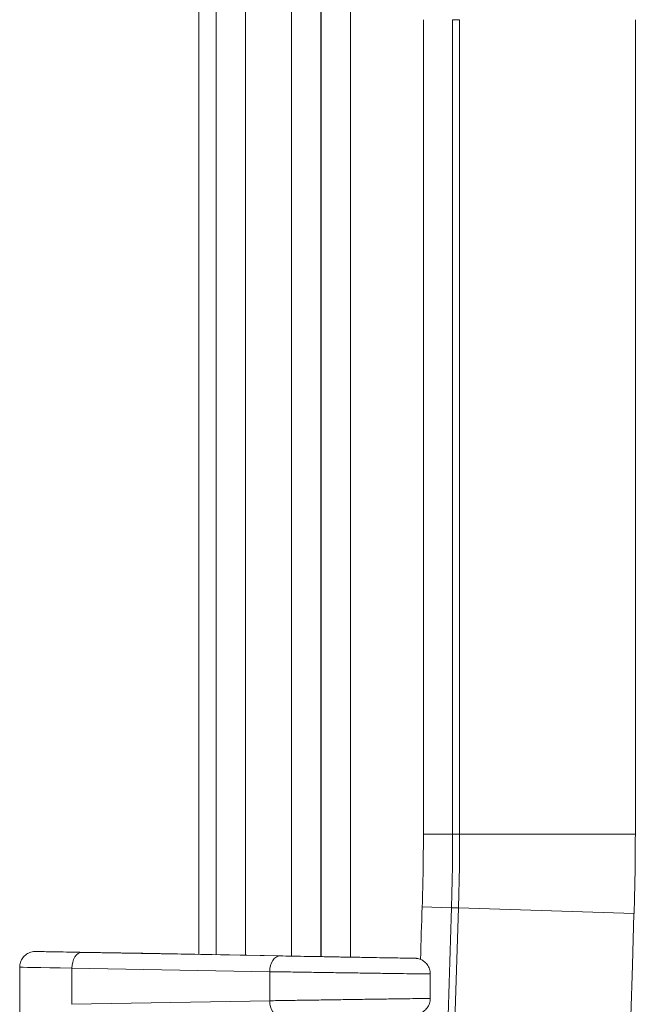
# Model space of a CAD drawing. Header units: inches. Extents: x 0 to 110, y 2 to 70.
# Tile 104 of 129: x 79.24 to 80.6, y 37.52 to 39.71. Entities that reach past the tile are written whole.
import ezdxf

# ---------------------------------------------------------------- set-up
doc = ezdxf.new("R2010")
doc.units = ezdxf.units.IN
doc.header["$LTSCALE"] = 3.25
doc.header["$MEASUREMENT"] = 0
doc.layers.add('Visible (ANSI)', color=7, linetype='Continuous', lineweight=18)
doc.layers.add('Visible Narrow (ANSI)', color=7, linetype='Continuous', lineweight=5)

msp = doc.modelspace()

# ---------------------------------------------------------------- linework, layer by layer
at = {"layer": 'Visible (ANSI)'}
for p, q in [((79.6357, 37.6347), (79.6357, 40.522)), ((79.2768, 37.6407), (79.3713, 37.6395)), ((79.5076, 37.6371), (79.3716, 37.6395)), ((79.5113, 37.637), (80.0889, 37.6262)), ((79.238, 37.4884), (79.238, 37.6057)), ((80.1494, 37.5907), (80.1494, 37.5365))]:
    msp.add_line(p, q, dxfattribs=at)
for centre, major_axis, ratio, start_param, end_param in [((79.3709, 37.6045), (0.0004, 0.035), 0.987649, 6.2783, 6.283185), ((79.7304, 37.6333), (0.2555, -0.0045), 0.000762, 3.656907, 3.681808)]:
    msp.add_ellipse(centre, major_axis=major_axis, ratio=ratio, start_param=start_param, end_param=end_param, dxfattribs=at)
for points, knots in [([(79.238, 37.6057), (79.238, 37.6095), (79.2386, 37.6133), (79.241, 37.6204), (79.2428, 37.6238), (79.2472, 37.6297), (79.25, 37.6323), (79.2561, 37.6366), (79.2595, 37.6382), (79.2648, 37.6398), (79.2666, 37.6402), (79.2688, 37.6405), (79.2693, 37.6405), (79.2701, 37.6406), (79.2704, 37.6406), (79.2711, 37.6406), (79.2714, 37.6407), (79.2718, 37.6407), (79.272, 37.6407), (79.2723, 37.6407), (79.2725, 37.6407), (79.2729, 37.6407), (79.2731, 37.6407), (79.2737, 37.6407), (79.2741, 37.6407), (79.2752, 37.6407), (79.276, 37.6407), (79.2768, 37.6407)], [0, 0, 0, 0, 0.0287618, 0.0287618, 0.0570741, 0.0570741, 0.0854021, 0.0854021, 0.1137221, 0.1137221, 0.1274541, 0.1274541, 0.1313287, 0.1313287, 0.1343237, 0.1343237, 0.1379551, 0.1379551, 0.1413762, 0.1413762, 0.1469971, 0.1469971, 0.1598983, 0.1598983, 0.1985519, 0.1985519, 0.2400606, 0.2400606, 0.2400606, 0.2400606]), ([(80.0889, 37.6262), (80.0991, 37.626), (80.1066, 37.6259), (80.113, 37.6257), (80.1142, 37.6257), (80.1153, 37.6257), (80.1155, 37.6257), (80.1157, 37.6257), (80.1159, 37.6257), (80.1163, 37.6256), (80.1164, 37.6256), (80.1168, 37.6256), (80.117, 37.6256), (80.1173, 37.6256), (80.1175, 37.6256), (80.1181, 37.6255), (80.1186, 37.6255), (80.12, 37.6253), (80.121, 37.6251), (80.1233, 37.6246), (80.1247, 37.6242), (80.129, 37.6227), (80.1319, 37.6212), (80.1376, 37.6172), (80.1403, 37.6145), (80.1447, 37.6086), (80.1465, 37.6052), (80.1488, 37.5982), (80.1494, 37.5944), (80.1494, 37.5907)], [0, 0, 0, 0, 0.151384, 0.151384, 0.225609, 0.225609, 0.2344299, 0.2344299, 0.2410541, 0.2410541, 0.2449314, 0.2449314, 0.2468084, 0.2468084, 0.2486882, 0.2486882, 0.2524806, 0.2524806, 0.2600118, 0.2600118, 0.2707665, 0.2707665, 0.2952873, 0.2952873, 0.32348, 0.32348, 0.3518054, 0.3518054, 0.3800896, 0.3800896, 0.3800896, 0.3800896]), ([(80.1494, 37.5365), (80.1494, 37.5327), (80.1488, 37.5289), (80.1464, 37.5218), (80.1446, 37.5184), (80.1402, 37.5125), (80.1374, 37.5098), (80.1313, 37.5056), (80.1279, 37.5039), (80.1226, 37.5024), (80.1208, 37.502), (80.1187, 37.5017), (80.1183, 37.5017), (80.1177, 37.5016), (80.1174, 37.5016), (80.117, 37.5016), (80.1168, 37.5016), (80.1164, 37.5015), (80.1163, 37.5015), (80.116, 37.5015), (80.1159, 37.5015), (80.1155, 37.5015), (80.1154, 37.5015), (80.1147, 37.5015), (80.1143, 37.5015), (80.1116, 37.5014), (80.1081, 37.5013), (80.0992, 37.5011), (80.0944, 37.5011), (80.0889, 37.501)], [0, 0, 0, 0, 0.0287643, 0.0287643, 0.057076, 0.057076, 0.0854036, 0.0854036, 0.1137262, 0.1137262, 0.1275117, 0.1275117, 0.1306988, 0.1306988, 0.1328003, 0.1328003, 0.1355853, 0.1355853, 0.1384778, 0.1384778, 0.1433908, 0.1433908, 0.1552666, 0.1552666, 0.1908614, 0.1908614, 0.2982877, 0.2982877, 0.3804004, 0.3804004, 0.3804004, 0.3804004])]:
    msp.add_open_spline(points, degree=3, knots=knots, dxfattribs=at)
msp.add_open_spline([(79.508, 37.6371), (79.5081, 37.6371), (79.5081, 37.6371), (79.5081, 37.6371)], degree=3, dxfattribs=at)
at = {"layer": 'Visible Narrow (ANSI)'}
for p, q in [((79.6742, 37.634), (79.6742, 40.4835)), ((79.739, 37.6328), (79.739, 40.4835)), ((79.8415, 40.049), (79.8415, 37.6308)), ((79.9065, 40.049), (79.9065, 37.6296)), ((79.9075, 37.6296), (79.9075, 40.0481)), ((79.9725, 37.6284), (79.9725, 40.0481)), ((80.1341, 39.7086), (80.1341, 37.901)), ((80.2146, 39.7086), (80.1991, 39.7086)), ((80.1991, 39.7086), (80.1991, 37.901)), ((80.2146, 39.7086), (80.2146, 37.901)), ((80.6046, 39.7086), (80.6046, 37.901)), ((80.1341, 37.901), (80.1991, 37.901)), ((80.1991, 37.901), (80.2146, 37.901)), ((80.2146, 37.901), (80.6046, 37.901)), ((80.1315, 37.7401), (80.1964, 37.7379)), ((80.2119, 37.7374), (80.1964, 37.7379)), ((80.2119, 37.7374), (80.6017, 37.7247)), ((79.277, 37.6407), (79.3715, 37.6395)), ((79.508, 37.6371), (79.3715, 37.6395)), ((79.8156, 37.6308), (79.3764, 37.6387)), ((79.5113, 37.637), (80.0888, 37.6262)), ((79.793, 37.5958), (79.3537, 37.6037)), ((79.3538, 37.5234), (79.3538, 37.6037)), ((79.793, 37.5958), (79.793, 37.5314)), ((79.793, 37.5314), (79.3537, 37.5234))]:
    msp.add_line(p, q, dxfattribs=at)
for centre, radius, start, end in [((75.1982, 37.901), 4.9359, 358.1314, 0), ((75.1982, 37.901), 5.0009, 358.1314, 0), ((75.1982, 37.901), 5.0164, 358.1314, 0), ((75.1982, 37.901), 5.4064, 358.1314, 0), ((192.6669, 34.0686), 112.5954, 178.131383, 178.190939), ((192.6669, 34.0686), 112.5304, 178.131383, 178.326969), ((192.6669, 34.0686), 112.5149, 178.131383, 181.868617), ((192.6669, 34.0686), 112.1249, 178.131383, 181.868617)]:
    msp.add_arc(centre, radius, start, end, dxfattribs=at)
for centre, major_axis, ratio, start_param, end_param in [((79.3758, 37.6037), (0.0006, 0.035), 0.629442, 0.000992, 1.582162), ((79.7114, 37.6336), (0.2364, -0.0041), 0.00078, 3.676882, 3.703252), ((79.815, 37.5958), (0.0006, 0.035), 0.629442, 0.000985, 1.582163), ((79.5505, 37.6009), (0.3125, -0.0048), 0.00068, 3.141677, 4.031484), ((79.815, 37.5314), (0.0006, -0.035), 0.629442, 4.701023, 6.2822)]:
    msp.add_ellipse(centre, major_axis=major_axis, ratio=ratio, start_param=start_param, end_param=end_param, dxfattribs=at)
for points, knots in [([(79.3764, 37.6387), (79.3644, 37.6389), (79.3535, 37.6391), (79.3434, 37.6393), (79.3428, 37.6393), (79.3422, 37.6394), (79.3417, 37.6394), (79.3314, 37.6396), (79.322, 37.6397), (79.3138, 37.6399), (79.3136, 37.6399), (79.3134, 37.6399), (79.3132, 37.6399), (79.3049, 37.64), (79.2978, 37.6402), (79.292, 37.6403), (79.2862, 37.6404), (79.2817, 37.6405), (79.2786, 37.6406), (79.2785, 37.6406), (79.2785, 37.6406), (79.2784, 37.6406), (79.2755, 37.6406), (79.2739, 37.6407), (79.2736, 37.6407), (79.2736, 37.6407), (79.2736, 37.6407), (79.2736, 37.6407), (79.2735, 37.6407), (79.2746, 37.6407), (79.277, 37.6407)], [0, 0, 0, 0, 0.157856, 0.157856, 0.157856, 0.166667, 0.166667, 0.166667, 0.329244, 0.329244, 0.329244, 0.333333, 0.333333, 0.333333, 0.5, 0.5, 0.5, 0.666667, 0.666667, 0.666667, 0.671936, 0.671936, 0.671936, 0.833333, 0.833333, 0.833333, 0.843331, 0.843331, 0.843331, 1, 1, 1, 1]), ([(80.0888, 37.6262), (80.0946, 37.6261), (80.0994, 37.626), (80.1032, 37.6259), (80.1036, 37.6259), (80.104, 37.6259), (80.1044, 37.6259), (80.1082, 37.6258), (80.111, 37.6258), (80.1128, 37.6257), (80.1129, 37.6257), (80.1131, 37.6257), (80.1132, 37.6257), (80.1148, 37.6257), (80.1154, 37.6257), (80.1149, 37.6257), (80.1148, 37.6257), (80.1148, 37.6257), (80.1147, 37.6257), (80.1141, 37.6257), (80.1123, 37.6257), (80.1095, 37.6257), (80.1093, 37.6258), (80.1092, 37.6258), (80.109, 37.6258), (80.106, 37.6258), (80.1019, 37.6259), (80.0968, 37.6259), (80.0966, 37.6259), (80.0964, 37.626), (80.0962, 37.626), (80.091, 37.626), (80.0846, 37.6261), (80.0774, 37.6263), (80.0772, 37.6263), (80.0771, 37.6263), (80.0769, 37.6263), (80.0695, 37.6264), (80.0611, 37.6265), (80.0519, 37.6267), (80.0427, 37.6268), (80.0326, 37.627), (80.0219, 37.6272), (80.0113, 37.6274), (80.0001, 37.6276), (79.9885, 37.6278), (79.9882, 37.6278), (79.9879, 37.6278), (79.9876, 37.6278), (79.9762, 37.628), (79.9645, 37.6282), (79.9527, 37.6284), (79.9522, 37.6284), (79.9517, 37.6284), (79.9512, 37.6284), (79.9396, 37.6286), (79.9278, 37.6288), (79.9161, 37.629), (79.9154, 37.629), (79.9148, 37.629), (79.9141, 37.6291), (79.9026, 37.6293), (79.8912, 37.6295), (79.8801, 37.6296), (79.8793, 37.6297), (79.8785, 37.6297), (79.8776, 37.6297), (79.8668, 37.6299), (79.8562, 37.6301), (79.8462, 37.6303), (79.8452, 37.6303), (79.8443, 37.6303), (79.8434, 37.6303), (79.8336, 37.6305), (79.8244, 37.6306), (79.8156, 37.6308)], [0, 0, 0, 0, 0.064642, 0.064642, 0.064642, 0.071429, 0.071429, 0.071429, 0.137183, 0.137183, 0.137183, 0.142857, 0.142857, 0.142857, 0.209677, 0.209677, 0.209677, 0.214286, 0.214286, 0.214286, 0.282178, 0.282178, 0.282178, 0.285714, 0.285714, 0.285714, 0.354678, 0.354678, 0.354678, 0.357143, 0.357143, 0.357143, 0.427178, 0.427178, 0.427178, 0.428571, 0.428571, 0.428571, 0.499676, 0.499676, 0.499676, 0.571429, 0.571429, 0.571429, 0.642857, 0.642857, 0.642857, 0.644673, 0.644673, 0.644673, 0.714286, 0.714286, 0.714286, 0.717173, 0.717173, 0.717173, 0.785714, 0.785714, 0.785714, 0.789674, 0.789674, 0.789674, 0.857143, 0.857143, 0.857143, 0.862168, 0.862168, 0.862168, 0.928571, 0.928571, 0.928571, 0.934704, 0.934704, 0.934704, 1, 1, 1, 1]), ([(80.1494, 37.5907), (80.1494, 37.5907), (80.1489, 37.5907), (80.1437, 37.5907), (80.1283, 37.5909), (80.1052, 37.5913), (80.0751, 37.5917), (80.0393, 37.5922), (79.9992, 37.5928), (79.9564, 37.5934), (79.9126, 37.594), (79.8694, 37.5947), (79.8287, 37.5953), (79.8043, 37.5956), (79.793, 37.5958)], [0.1937013, 0.1937013, 0.1937013, 0.1937013, 0.2142857, 0.2857143, 0.3571429, 0.4285714, 0.5, 0.5714286, 0.6428571, 0.7142857, 0.7857143, 0.8571429, 0.9285714, 0.9999948, 0.9999948, 0.9999948, 0.9999948]), ([(80.1494, 37.5365), (80.1494, 37.5365), (80.1489, 37.5365), (80.1437, 37.5364), (80.1283, 37.5362), (80.1052, 37.5359), (80.0751, 37.5355), (80.0393, 37.535), (79.9992, 37.5344), (79.9564, 37.5338), (79.9126, 37.5331), (79.8694, 37.5325), (79.8287, 37.5319), (79.8043, 37.5315), (79.793, 37.5314)], [0.1937013, 0.1937013, 0.1937013, 0.1937013, 0.2142857, 0.2857143, 0.3571429, 0.4285714, 0.5, 0.5714286, 0.6428571, 0.7142857, 0.7857143, 0.8571429, 0.9285714, 0.9999936, 0.9999936, 0.9999936, 0.9999936])]:
    msp.add_open_spline(points, degree=3, knots=knots, dxfattribs=at)

doc.saveas('drawing.dxf')
